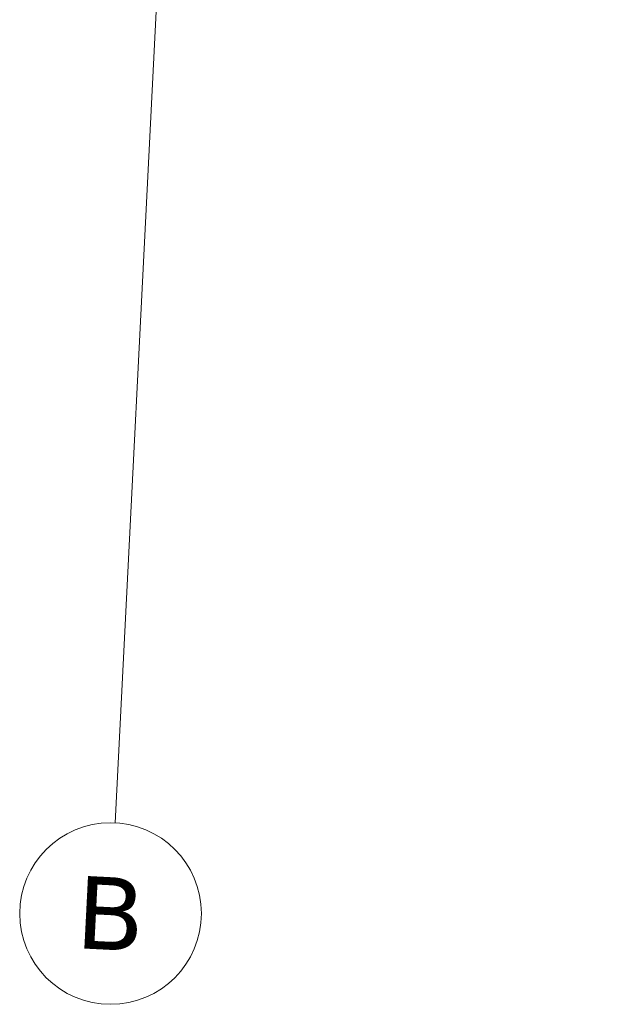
# Model space of a CAD drawing. Header units: millimetres. Extents: x 32690613 to 32694392, y 5343730 to 5344753.
# Tile 3 of 170: x 32692657 to 32692690, y 5343776 to 5343830. Entities that reach past the tile are written whole.
import ezdxf

# ---------------------------------------------------------------- set-up
doc = ezdxf.new("R2010")
doc.units = ezdxf.units.MM
doc.header["$LTSCALE"] = 0.01
doc.layers.get('DEFPOINTS').update_dxf_attribs({"color": 11, "lineweight": 18})
doc.styles.add('Verdana', font='verdana.ttf')

# ---------------------------------------------------------------- blocks, each defined once
blk = doc.blocks.new('A$C78070446')
blk.add_line((4469989.146770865, 5343046.050925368), (4469922.856713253, 5342307.181475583))
blk.add_circle((4469922.409916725, 5342302.201478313), 5)
at = {"insert": (4469922.409916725, 5342302.201478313), "char_height": 4, "attachment_point": 5, "rotation": 354.86, "line_spacing_factor": 0.2520120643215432, "style": 'Verdana'}
blk.add_mtext('B', dxfattribs=at)

msp = doc.modelspace()

# ---------------------------------------------------------------- block references
at = {"layer": 'DEFPOINTS', "transparency": 33554687, "rotation": 2.237485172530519}
msp.add_blockref('A$C78070446', (28434719.52429469, -168960.6641682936), dxfattribs=at)

doc.saveas('drawing.dxf')
